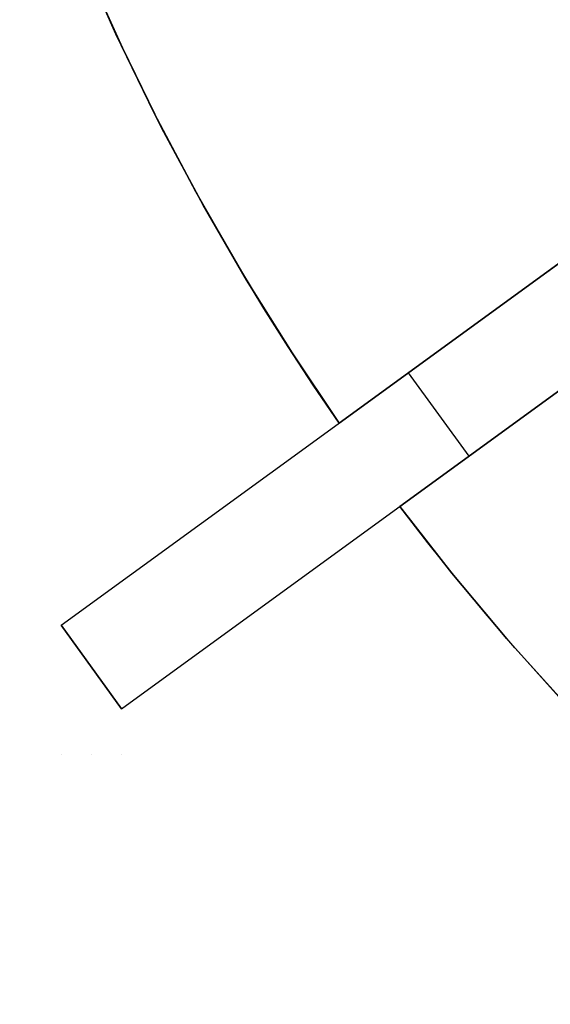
# Model space of a CAD drawing. Header units: millimetres. Extents: x 390 to 1070, y -130 to 550.
# Tile 1 of 57: x 447 to 508, y -29 to 86. Entities that reach past the tile are written whole.
import ezdxf

# ---------------------------------------------------------------- set-up
doc = ezdxf.new("R2010")
doc.units = ezdxf.units.MM

msp = doc.modelspace()

# ---------------------------------------------------------------- linework, layer by layer
for points in [[(483.82, 38.55), (478.32, 46.73), (473.03, 55.19), (467.96, 63.94), (463.13, 72.96), (458.56, 82.25), (454.27, 91.79), (452.24, 96.66), (450.28, 101.58), (448.39, 106.57), (446.59, 111.61)], [(446.59, 111.61), (448.39, 106.57), (450.28, 101.58), (452.24, 96.66), (454.27, 91.79), (458.56, 82.25), (463.13, 72.96), (467.96, 63.94), (473.03, 55.19), (478.32, 46.73), (483.82, 38.55)], [(483.82, 38.55), (480.8, 42.97), (477.87, 47.43), (475.04, 51.91), (472.3, 56.41), (467.1, 65.49), (462.27, 74.65), (457.81, 83.86), (453.71, 93.1), (449.98, 102.35), (446.59, 111.61)], [(483.82, 38.55), (480.8, 42.97), (477.87, 47.43), (475.04, 51.91), (472.3, 56.41), (467.1, 65.49), (462.27, 74.65), (457.81, 83.86), (453.71, 93.1), (449.98, 102.35), (446.59, 111.61)], [(446.59, 111.61), (449.98, 102.35), (453.71, 93.1), (457.81, 83.86), (462.27, 74.65), (467.1, 65.49), (472.3, 56.41), (475.04, 51.91), (477.87, 47.43), (480.8, 42.97), (483.82, 38.55)], [(446.59, 111.61), (449.98, 102.35), (453.71, 93.1), (457.81, 83.86), (462.27, 74.65), (467.1, 65.49), (472.3, 56.41), (475.04, 51.91), (477.87, 47.43), (480.8, 42.97), (483.82, 38.55)], [(483.82, 38.55), (478.32, 46.73), (473.03, 55.19), (467.96, 63.94), (463.13, 72.96), (458.56, 82.25), (454.27, 91.79), (452.24, 96.66), (450.28, 101.58), (448.39, 106.57), (446.59, 111.61)], [(446.59, 111.61), (449.98, 102.35), (453.71, 93.1), (457.81, 83.86), (462.27, 74.65), (467.1, 65.49), (472.3, 56.41), (475.04, 51.91), (477.87, 47.43), (480.8, 42.97), (483.82, 38.55)], [(446.59, 111.61), (449.98, 102.35), (453.71, 93.1), (457.81, 83.86), (462.27, 74.65), (467.1, 65.49), (472.3, 56.41), (475.04, 51.91), (477.87, 47.43), (480.8, 42.97), (483.82, 38.55)], [(451.41, 15.01), (532.31, 73.79)], [(458.46, 5.3), (539.36, 64.08)], [(516.13, 62.03), (483.82, 38.55)], [(483.82, 38.55), (516.13, 62.03)], [(516.13, 62.03), (483.82, 38.55)], [(483.82, 38.55), (516.13, 62.03)], [(516.13, 62.03), (483.82, 38.55)], [(483.82, 38.55), (516.13, 62.03)], [(490.87, 28.85), (523.18, 52.32)], [(523.18, 52.32), (490.87, 28.85)], [(490.87, 28.85), (523.18, 52.32)], [(523.18, 52.32), (490.87, 28.85)], [(490.87, 28.85), (523.18, 52.32)], [(523.18, 52.32), (490.87, 28.85)], [(491.86, 44.4), (498.91, 34.69)], [(491.86, 44.4), (498.91, 34.69)], [(548.85, -29.13), (541.09, -23.05), (533.44, -16.64), (525.92, -9.89), (518.54, -2.8), (511.32, 4.62), (504.29, 12.37), (500.86, 16.37), (497.47, 20.45), (494.14, 24.61), (490.87, 28.85)], [(548.85, -29.13), (541.09, -23.05), (533.44, -16.64), (525.92, -9.89), (518.54, -2.8), (511.32, 4.62), (504.29, 12.37), (500.86, 16.37), (497.47, 20.45), (494.14, 24.61), (490.87, 28.85)], [(548.85, -29.13), (544.61, -25.86), (540.45, -22.53), (536.37, -19.14), (532.37, -15.71), (524.62, -8.68), (517.2, -1.46), (510.11, 5.92), (503.36, 13.44), (496.95, 21.09), (490.87, 28.85)], [(548.85, -29.13), (544.61, -25.86), (540.45, -22.53), (536.37, -19.14), (532.37, -15.71), (524.62, -8.68), (517.2, -1.46), (510.11, 5.92), (503.36, 13.44), (496.95, 21.09), (490.87, 28.85)], [(490.87, 28.85), (496.95, 21.09), (503.36, 13.44), (510.11, 5.92), (517.2, -1.46), (524.62, -8.68), (532.37, -15.71), (536.37, -19.14), (540.45, -22.53), (544.61, -25.86), (548.85, -29.13)], [(490.87, 28.85), (496.95, 21.09), (503.36, 13.44), (510.11, 5.92), (517.2, -1.46), (524.62, -8.68), (532.37, -15.71), (536.37, -19.14), (540.45, -22.53), (544.61, -25.86), (548.85, -29.13)], [(548.85, -29.13), (541.09, -23.05), (533.44, -16.64), (525.92, -9.89), (518.54, -2.8), (511.32, 4.62), (504.29, 12.37), (500.86, 16.37), (497.47, 20.45), (494.14, 24.61), (490.87, 28.85)], [(490.87, 28.85), (496.95, 21.09), (503.36, 13.44), (510.11, 5.92), (517.2, -1.46), (524.62, -8.68), (532.37, -15.71), (536.37, -19.14), (540.45, -22.53), (544.61, -25.86), (548.85, -29.13)], [(490.87, 28.85), (496.95, 21.09), (503.36, 13.44), (510.11, 5.92), (517.2, -1.46), (524.62, -8.68), (532.37, -15.71), (536.37, -19.14), (540.45, -22.53), (544.61, -25.86), (548.85, -29.13)], [(451.41, 15.01), (458.46, 5.3)], [(451.41, 15.01), (458.46, 5.3)], [(458.46, 5.3), (451.41, 15.01)]]:
    msp.add_lwpolyline(points)
at = {"extrusion": (-0.587785, 0.809017, 3.99216e-15)}
msp.add_lwpolyline([(-464.02, 251.99), (-463.99, 250.63), (-463.92, 249.27), (-463.81, 247.9), (-463.64, 246.55), (-463.44, 245.2), (-463.18, 243.86), (-462.88, 242.52), (-462.53, 241.2), (-462.14, 239.89), (-461.71, 238.6), (-461.23, 237.32), (-460.71, 236.06), (-460.14, 234.82), (-459.53, 233.59), (-458.88, 232.39), (-458.19, 231.21), (-457.46, 230.06), (-456.7, 228.93), (-455.89, 227.83), (-455.05, 226.75), (-454.17, 225.71), (-453.25, 224.69), (-452.3, 223.71), (-451.32, 222.76), (-450.31, 221.85), (-449.26, 220.97), (-448.19, 220.12), (-447.08, 219.32), (-445.96, 218.55), (-444.8, 217.82), (-443.62, 217.13), (-442.42, 216.48), (-441.2, 215.87), (-439.95, 215.31), (-438.69, 214.78), (-437.41, 214.3), (-436.12, 213.87), (-434.81, 213.48), (-433.49, 213.13), (-432.16, 212.83), (-430.81, 212.58), (-429.46, 212.37), (-428.11, 212.2), (-426.75, 212.09), (-425.38, 212.02), (-424.02, 211.99)], dxfattribs=at)
at = {"extrusion": (-0.587785, 0.809017, -3.21222e-15)}
msp.add_lwpolyline([(-424.02, -388.01), (-425.38, -388.03), (-426.75, -388.1), (-428.11, -388.21), (-429.46, -388.38), (-430.81, -388.59), (-432.16, -388.84), (-433.49, -389.14), (-434.81, -389.49), (-436.12, -389.88), (-437.41, -390.31), (-438.69, -390.79), (-439.95, -391.32), (-441.2, -391.88), (-442.42, -392.49), (-443.62, -393.14), (-444.8, -393.83), (-445.96, -394.56), (-447.08, -395.33), (-448.19, -396.13), (-449.26, -396.98), (-450.31, -397.86), (-451.32, -398.77), (-452.3, -399.72), (-453.25, -400.7), (-454.17, -401.72), (-455.05, -402.76), (-455.89, -403.84), (-456.7, -404.94), (-457.46, -406.07), (-458.19, -407.22), (-458.88, -408.4), (-459.53, -409.6), (-460.14, -410.83), (-460.71, -412.07), (-461.23, -413.33), (-461.71, -414.61), (-462.14, -415.9), (-462.53, -417.21), (-462.88, -418.53), (-463.18, -419.87), (-463.44, -421.21), (-463.64, -422.56), (-463.81, -423.91), (-463.92, -425.28), (-463.99, -426.64), (-464.02, -428.01)], dxfattribs=at)
at = {"extrusion": (-0.587785, 0.809017, -2.15488e-16)}
msp.add_lwpolyline([(-464.02, 251.99), (-463.99, 250.63), (-463.92, 249.27), (-463.81, 247.9), (-463.64, 246.55), (-463.44, 245.2), (-463.18, 243.86), (-462.88, 242.52), (-462.53, 241.2), (-462.14, 239.89), (-461.71, 238.6), (-461.23, 237.32), (-460.71, 236.06), (-460.14, 234.82), (-459.53, 233.59), (-458.88, 232.39), (-458.19, 231.21), (-457.46, 230.06), (-456.7, 228.93), (-455.89, 227.83), (-455.05, 226.75), (-454.17, 225.71), (-453.25, 224.69), (-452.3, 223.71), (-451.32, 222.76), (-450.31, 221.85), (-449.26, 220.97), (-448.19, 220.12), (-447.08, 219.32), (-445.96, 218.55), (-444.8, 217.82), (-443.62, 217.13), (-442.42, 216.48), (-441.2, 215.87), (-439.95, 215.31), (-438.69, 214.78), (-437.41, 214.3), (-436.12, 213.87), (-434.81, 213.48), (-433.49, 213.13), (-432.16, 212.83), (-430.81, 212.58), (-429.46, 212.37), (-428.11, 212.2), (-426.75, 212.09), (-425.38, 212.02), (-424.02, 211.99)], dxfattribs=at)
at = {"extrusion": (-0.587785, 0.809017, -4.89717e-16)}
msp.add_lwpolyline([(-424.02, -388.01), (-425.38, -388.03), (-426.75, -388.1), (-428.11, -388.21), (-429.46, -388.38), (-430.81, -388.59), (-432.16, -388.84), (-433.49, -389.14), (-434.81, -389.49), (-436.12, -389.88), (-437.41, -390.31), (-438.69, -390.79), (-439.95, -391.32), (-441.2, -391.88), (-442.42, -392.49), (-443.62, -393.14), (-444.8, -393.83), (-445.96, -394.56), (-447.08, -395.33), (-448.19, -396.13), (-449.26, -396.98), (-450.31, -397.86), (-451.32, -398.77), (-452.3, -399.72), (-453.25, -400.7), (-454.17, -401.72), (-455.05, -402.76), (-455.89, -403.84), (-456.7, -404.94), (-457.46, -406.07), (-458.19, -407.22), (-458.88, -408.4), (-459.53, -409.6), (-460.14, -410.83), (-460.71, -412.07), (-461.23, -413.33), (-461.71, -414.61), (-462.14, -415.9), (-462.53, -417.21), (-462.88, -418.53), (-463.18, -419.87), (-463.44, -421.21), (-463.64, -422.56), (-463.81, -423.91), (-463.92, -425.28), (-463.99, -426.64), (-464.02, -428.01)], dxfattribs=at)
at = {"extrusion": (-0.587785, 0.809017, 3.2738e-15)}
msp.add_lwpolyline([(-424.02, 211.99), (-425.38, 212.02), (-426.75, 212.09), (-428.11, 212.2), (-429.46, 212.37), (-430.81, 212.58), (-432.16, 212.83), (-433.49, 213.13), (-434.81, 213.48), (-436.12, 213.87), (-437.41, 214.3), (-438.69, 214.78), (-439.95, 215.31), (-441.2, 215.87), (-442.42, 216.48), (-443.62, 217.13), (-444.8, 217.82), (-445.96, 218.55), (-447.08, 219.32), (-448.19, 220.12), (-449.26, 220.97), (-450.31, 221.85), (-451.32, 222.76), (-452.3, 223.71), (-453.25, 224.69), (-454.17, 225.71), (-455.05, 226.75), (-455.89, 227.83), (-456.7, 228.93), (-457.46, 230.06), (-458.19, 231.21), (-458.88, 232.39), (-459.53, 233.59), (-460.14, 234.82), (-460.71, 236.06), (-461.23, 237.32), (-461.71, 238.6), (-462.14, 239.89), (-462.53, 241.2), (-462.88, 242.52), (-463.18, 243.86), (-463.44, 245.2), (-463.64, 246.55), (-463.81, 247.9), (-463.92, 249.27), (-463.99, 250.63), (-464.02, 251.99)], dxfattribs=at)
at = {"extrusion": (-0.587785, 0.809017, -1.4359e-16)}
msp.add_lwpolyline([(-464.02, -428.01), (-463.99, -426.64), (-463.92, -425.28), (-463.81, -423.91), (-463.64, -422.56), (-463.44, -421.21), (-463.18, -419.87), (-462.88, -418.53), (-462.53, -417.21), (-462.14, -415.9), (-461.71, -414.61), (-461.23, -413.33), (-460.71, -412.07), (-460.14, -410.83), (-459.53, -409.6), (-458.88, -408.4), (-458.19, -407.22), (-457.46, -406.07), (-456.7, -404.94), (-455.89, -403.84), (-455.05, -402.76), (-454.17, -401.72), (-453.25, -400.7), (-452.3, -399.72), (-451.32, -398.77), (-450.31, -397.86), (-449.26, -396.98), (-448.19, -396.13), (-447.08, -395.33), (-445.96, -394.56), (-444.8, -393.83), (-443.62, -393.14), (-442.42, -392.49), (-441.2, -391.88), (-439.95, -391.32), (-438.69, -390.79), (-437.41, -390.31), (-436.12, -389.88), (-434.81, -389.49), (-433.49, -389.14), (-432.16, -388.84), (-430.81, -388.59), (-429.46, -388.38), (-428.11, -388.21), (-426.75, -388.1), (-425.38, -388.03), (-424.02, -388.01)], dxfattribs=at)
at = {"extrusion": (-0.587785, 0.809017, 1.16599e-15)}
msp.add_lwpolyline([(-424.02, 211.99), (-422.31, 211.97), (-420.61, 211.88), (-418.9, 211.73), (-417.21, 211.53), (-415.52, 211.27), (-413.84, 210.95), (-412.18, 210.57), (-410.53, 210.14), (-408.89, 209.65), (-407.27, 209.11), (-405.67, 208.51), (-404.1, 207.86), (-402.54, 207.15), (-401.01, 206.39), (-399.51, 205.58), (-398.04, 204.72), (-396.59, 203.8), (-395.18, 202.84), (-393.81, 201.84), (-392.46, 200.78), (-391.16, 199.68), (-389.89, 198.54), (-388.66, 197.35), (-387.48, 196.12), (-386.33, 194.86), (-385.23, 193.55), (-384.18, 192.21), (-383.17, 190.83), (-382.21, 189.42), (-381.3, 187.97), (-380.43, 186.5), (-379.62, 185), (-378.86, 183.47), (-378.16, 181.92), (-377.5, 180.34), (-376.9, 178.74), (-376.36, 177.12), (-375.87, 175.48), (-375.44, 173.83), (-375.06, 172.17), (-374.74, 170.49), (-374.48, 168.8), (-374.28, 167.11), (-374.13, 165.41), (-374.05, 163.7), (-374.02, 161.99)], dxfattribs=at)
at = {"extrusion": (-0.587785, 0.809017, 1.34858e-15)}
msp.add_lwpolyline([(-374.02, -338), (-374.05, -339.71), (-374.13, -341.42), (-374.28, -343.12), (-374.48, -344.81), (-374.74, -346.5), (-375.06, -348.18), (-375.44, -349.84), (-375.87, -351.49), (-376.36, -353.13), (-376.9, -354.75), (-377.5, -356.35), (-378.16, -357.93), (-378.86, -359.48), (-379.62, -361.01), (-380.43, -362.51), (-381.3, -363.98), (-382.21, -365.43), (-383.17, -366.84), (-384.18, -368.22), (-385.23, -369.56), (-386.33, -370.87), (-387.48, -372.13), (-388.66, -373.36), (-389.89, -374.55), (-391.16, -375.69), (-392.46, -376.79), (-393.81, -377.85), (-395.18, -378.85), (-396.59, -379.81), (-398.04, -380.73), (-399.51, -381.59), (-401.01, -382.4), (-402.54, -383.16), (-404.1, -383.87), (-405.67, -384.52), (-407.27, -385.12), (-408.89, -385.66), (-410.53, -386.15), (-412.18, -386.58), (-413.84, -386.96), (-415.52, -387.28), (-417.21, -387.54), (-418.9, -387.74), (-420.61, -387.89), (-422.31, -387.98), (-424.02, -388.01)], dxfattribs=at)
at = {"extrusion": (-0.587785, 0.809017, 3.77031e-16)}
msp.add_lwpolyline([(-374.02, 161.99), (-374.05, 163.7), (-374.13, 165.41), (-374.28, 167.11), (-374.48, 168.8), (-374.74, 170.49), (-375.06, 172.17), (-375.44, 173.83), (-375.87, 175.48), (-376.36, 177.12), (-376.9, 178.74), (-377.5, 180.34), (-378.16, 181.92), (-378.86, 183.47), (-379.62, 185), (-380.43, 186.5), (-381.3, 187.97), (-382.21, 189.42), (-383.17, 190.83), (-384.18, 192.21), (-385.23, 193.55), (-386.33, 194.86), (-387.48, 196.12), (-388.66, 197.35), (-389.89, 198.54), (-391.16, 199.68), (-392.46, 200.78), (-393.81, 201.84), (-395.18, 202.84), (-396.59, 203.8), (-398.04, 204.72), (-399.51, 205.58), (-401.01, 206.39), (-402.54, 207.15), (-404.1, 207.86), (-405.67, 208.51), (-407.27, 209.11), (-408.89, 209.65), (-410.53, 210.14), (-412.18, 210.57), (-413.84, 210.95), (-415.52, 211.27), (-417.21, 211.53), (-418.9, 211.73), (-420.61, 211.88), (-422.31, 211.97), (-424.02, 211.99)], dxfattribs=at)
at = {"extrusion": (-0.587785, 0.809017, -9.4829e-16)}
msp.add_lwpolyline([(-424.02, -388.01), (-422.31, -387.98), (-420.61, -387.89), (-418.9, -387.74), (-417.21, -387.54), (-415.52, -387.28), (-413.84, -386.96), (-412.18, -386.58), (-410.53, -386.15), (-408.89, -385.66), (-407.27, -385.12), (-405.67, -384.52), (-404.1, -383.87), (-402.54, -383.16), (-401.01, -382.4), (-399.51, -381.59), (-398.04, -380.73), (-396.59, -379.81), (-395.18, -378.85), (-393.81, -377.85), (-392.46, -376.79), (-391.16, -375.69), (-389.89, -374.55), (-388.66, -373.36), (-387.48, -372.13), (-386.33, -370.87), (-385.23, -369.56), (-384.18, -368.22), (-383.17, -366.84), (-382.21, -365.43), (-381.3, -363.98), (-380.43, -362.51), (-379.62, -361.01), (-378.86, -359.48), (-378.16, -357.93), (-377.5, -356.35), (-376.9, -354.75), (-376.36, -353.13), (-375.87, -351.49), (-375.44, -349.84), (-375.06, -348.18), (-374.74, -346.5), (-374.48, -344.81), (-374.28, -343.12), (-374.13, -341.42), (-374.05, -339.71), (-374.02, -338)], dxfattribs=at)
at = {"extrusion": (1, 0, 0)}
for points in [[(38.55, -12.01), (38.55, 0)], [(38.55, 79.99), (38.55, 91.99)], [(38.55, -268), (38.55, -256)], [(28.85, -12.01), (28.85, 0)], [(28.85, 79.99), (28.85, 91.99)], [(28.85, -268), (28.85, -256)]]:
    msp.add_lwpolyline(points, dxfattribs=at)
at = {"extrusion": (-0.587785, 0.809017, 5.68742e-15)}
msp.add_lwpolyline([(-374.02, 161.99), (-374.05, 163.7), (-374.13, 165.41), (-374.28, 167.11), (-374.48, 168.8), (-374.74, 170.49), (-375.06, 172.17), (-375.44, 173.83), (-375.87, 175.48), (-376.36, 177.12), (-376.9, 178.74), (-377.5, 180.34), (-378.16, 181.92), (-378.86, 183.47), (-379.62, 185), (-380.43, 186.5), (-381.3, 187.97), (-382.21, 189.42), (-383.17, 190.83), (-384.18, 192.21), (-385.23, 193.55), (-386.33, 194.86), (-387.48, 196.12), (-388.66, 197.35), (-389.89, 198.54), (-391.16, 199.68), (-392.46, 200.78), (-393.81, 201.84), (-395.18, 202.84), (-396.59, 203.8), (-398.04, 204.72), (-399.51, 205.58), (-401.01, 206.39), (-402.54, 207.15), (-404.1, 207.86), (-405.67, 208.51), (-407.27, 209.11), (-408.89, 209.65), (-410.53, 210.14), (-412.18, 210.57), (-413.84, 210.95), (-415.52, 211.27), (-417.21, 211.53), (-418.9, 211.73), (-420.61, 211.88), (-422.31, 211.97), (-424.02, 211.99)], dxfattribs=at)
at = {"extrusion": (-0.587785, 0.809017, 2.53014e-15)}
msp.add_lwpolyline([(-424.02, -388.01), (-422.31, -387.98), (-420.61, -387.89), (-418.9, -387.74), (-417.21, -387.54), (-415.52, -387.28), (-413.84, -386.96), (-412.18, -386.58), (-410.53, -386.15), (-408.89, -385.66), (-407.27, -385.12), (-405.67, -384.52), (-404.1, -383.87), (-402.54, -383.16), (-401.01, -382.4), (-399.51, -381.59), (-398.04, -380.73), (-396.59, -379.81), (-395.18, -378.85), (-393.81, -377.85), (-392.46, -376.79), (-391.16, -375.69), (-389.89, -374.55), (-388.66, -373.36), (-387.48, -372.13), (-386.33, -370.87), (-385.23, -369.56), (-384.18, -368.22), (-383.17, -366.84), (-382.21, -365.43), (-381.3, -363.98), (-380.43, -362.51), (-379.62, -361.01), (-378.86, -359.48), (-378.16, -357.93), (-377.5, -356.35), (-376.9, -354.75), (-376.36, -353.13), (-375.87, -351.49), (-375.44, -349.84), (-375.06, -348.18), (-374.74, -346.5), (-374.48, -344.81), (-374.28, -343.12), (-374.13, -341.42), (-374.05, -339.71), (-374.02, -338)], dxfattribs=at)
at = {"extrusion": (0, 1, 0)}
for points in [[(-451.41, 161.99), (-451.41, -338)], [(-454.93, -338), (-454.93, 161.99)], [(-458.46, -338), (-458.46, 161.99)]]:
    msp.add_lwpolyline(points, dxfattribs=at)

doc.saveas('drawing.dxf')
